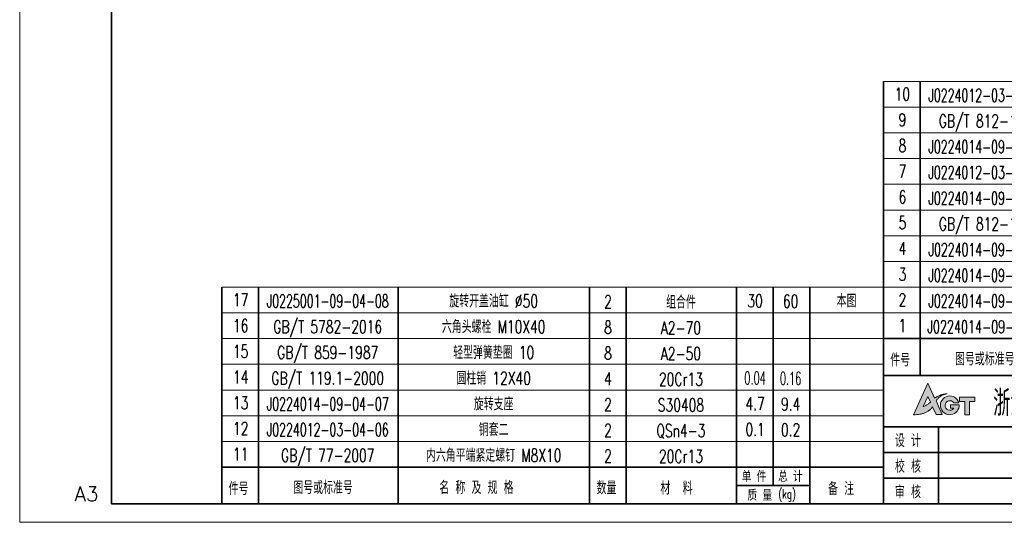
# Model space of a CAD drawing. Header units: millimetres. Extents: x -150 to 2370, y -30 to 1752.
# Tile 1 of 4: x -150 to 1457, y -30 to 791. Entities that reach past the tile are written whole.
import ezdxf
from ezdxf.enums import TextEntityAlignment as Align

# ---------------------------------------------------------------- set-up
doc = ezdxf.new("R2010")
doc.units = ezdxf.units.MM
doc.header["$LTSCALE"] = 1.8
doc.linetypes.add('DASHED', pattern=[19.05, 12.7, -6.35])
doc.layers.get('0').update_dxf_attribs({"lineweight": 35})
doc.layers.add('YGJ不打印图层', color=250, linetype='Continuous', lineweight=35, plot=False)
for name, color, linetype, lineweight in [('YGJ波浪线', 3, 'Continuous', 15), ('YGJ粗实线', 7, 'Continuous', 35), ('YGJ细实线', 3, 'Continuous', 15), ('YGJ细虚线', 2, 'DASHED', 15)]:
    doc.layers.add(name, color=color, linetype=linetype, lineweight=lineweight)
doc.styles.add('HC_GBDIM', font='romans.shx', dxfattribs={"width": 0.667, "bigfont": 'hzdx.shx'})
doc.styles.add('标准', font='romans.shx', dxfattribs={"width": 0.7, "bigfont": 'hzdx.shx'})

# ---------------------------------------------------------------- blocks, each defined once
blk = doc.blocks.new('*U122')
at = {"layer": 'YGJ粗实线'}
for q in [(0, 287), (390, 0)]:
    blk.add_line((0, 0), q, dxfattribs=at)
at = {"layer": 'YGJ细实线'}
for q in [(-25, 292), (-25, 0), (395, -5), (0, -5)]:
    blk.add_line((-25, -5), q, dxfattribs=at)
at = {"layer": 'YGJ细虚线', "style": 'HC_GBDIM'}
blk.add_text('A3', height=4, dxfattribs=at).set_placement((-6.82, 2.72), align=Align.MIDDLE)
blk = doc.blocks.new('图标')
at = {"layer": 'YGJ细实线', "true_color": 0x0194a4}
h = blk.add_hatch(color=134, dxfattribs=at)
h.dxf.hatch_style = 1
edge = h.paths.add_edge_path()
edge.add_line((3171, -778.12), (3171.97, -780.18))
edge.add_line((3171.97, -780.18), (3173.62, -780.18))
edge.add_line((3173.62, -780.18), (3171.94, -776.47))
edge.add_spline(control_points=[(3171.94, -776.47), (3172.04, -776.33), (3172.28, -776.01), (3172.66, -775.54), (3173.17, -775.17), (3173.69, -774.88), (3174.3, -774.67), (3174.74, -774.61), (3174.99, -774.57)], knot_values=[0, 0, 0, 0, 0.506127, 1.21303, 1.808166, 2.393737, 2.961146, 3.730688, 3.730688, 3.730688, 3.730688], degree=3, periodic=0)
edge.add_spline(control_points=[(3174.99, -774.57), (3174.82, -774.57), (3174.47, -774.56), (3173.96, -774.65), (3173.44, -774.78), (3172.96, -774.98), (3172.46, -775.19), (3172.01, -775.44), (3171.7, -775.62), (3171.54, -775.71)], knot_values=[0, 0, 0, 0, 0.51474, 1.050592, 1.532108, 2.126606, 2.609842, 3.144291, 3.68733, 3.68733, 3.68733, 3.68733], degree=3, periodic=0)
edge.add_line((3171.54, -775.71), (3169.66, -771.68))
edge.add_line((3169.66, -771.68), (3165.83, -780.24))
edge.add_spline(control_points=[(3165.83, -780.24), (3166.43, -780.23), (3167.33, -780.21), (3168.46, -779.89), (3169.27, -779.6), (3169.96, -779.12), (3170.58, -778.65), (3170.88, -778.27), (3171, -778.12)], knot_values=[0, 0, 0, 0, 1.794018, 2.686483, 3.50397, 4.356695, 5.212459, 5.80159, 5.80159, 5.80159, 5.80159], degree=3, periodic=0)
edge = h.paths.add_edge_path(flags=16)
edge.add_spline(control_points=[(3170.4, -776.84), (3170.28, -776.94), (3170.07, -777.1), (3169.76, -777.36), (3169.45, -777.56), (3169.12, -777.78), (3168.79, -777.93), (3168.56, -777.98), (3168.46, -778.01)], knot_values=[0, 0, 0, 0, 0.461656, 0.781514, 1.214544, 1.57739, 1.966104, 2.284035, 2.284035, 2.284035, 2.284035], degree=3, periodic=0)
edge.add_line((3168.46, -778.01), (3169.69, -775.27))
edge.add_line((3169.69, -775.27), (3170.4, -776.84))
h = blk.add_hatch(color=134, dxfattribs=at)
h.dxf.hatch_style = 1
h.paths.add_polyline_path([(3178.21, -777.51), (3175.84, -777.51), (3175.84, -778.49), (3176.72, -778.49, -3.223034), (3176.78, -777.02), (3178.12, -777.02, 2.021246), (3175.66, -780.24, 0.434957)])
h = blk.add_hatch(color=134, dxfattribs=at)
h.dxf.hatch_style = 1
h.paths.add_polyline_path([(3178.27, -776.35), (3178.27, -776.62), (3179.71, -776.62), (3179.71, -780.24), (3181.02, -780.24), (3181.02, -776.62), (3182.47, -776.62), (3182.47, -775.51), (3178.27, -775.51)])
at = {"layer": 'YGJ细实线', "color": 134, "true_color": 0x0194a4}
for p, q in [((3165.83, -780.24), (3169.66, -771.68)), ((3171.54, -775.71), (3169.66, -771.68)), ((3168.46, -778.01), (3169.69, -775.27)), ((3170.4, -776.84), (3169.69, -775.27)), ((3173.62, -780.18), (3171.94, -776.47)), ((3178.27, -775.51), (3182.47, -775.51)), ((3178.27, -775.51), (3178.27, -776.35)), ((3178.27, -775.51), (3178.27, -776.62)), ((3178.27, -776.62), (3179.71, -776.62)), ((3179.71, -776.62), (3179.71, -780.24)), ((3181.02, -776.62), (3182.47, -776.62)), ((3181.02, -776.62), (3181.02, -780.24)), ((3182.47, -775.51), (3182.47, -776.62)), ((3171.97, -780.18), (3171, -778.12)), ((3175.84, -778.49), (3175.84, -777.51)), ((3175.84, -777.51), (3178.21, -777.51)), ((3175.84, -778.49), (3176.72, -778.49)), ((3176.78, -777.02), (3178.12, -777.02)), ((3171.97, -780.18), (3173.62, -780.18)), ((3179.71, -780.24), (3181.02, -780.24))]:
    blk.add_line(p, q, dxfattribs=at)
for centre, radius, start, end in [((3175.66, -777.69), 2.55, 15.2946, 4.0279), ((3175.68, -777.72), 1.3, 32.4416, 323.4921)]:
    blk.add_arc(centre, radius, start, end, dxfattribs=at)
for points in [[(3171.54, -775.71), (3172.01, -775.44), (3172.48, -775.19), (3172.92, -774.99), (3173.48, -774.78), (3173.95, -774.66), (3174.48, -774.58), (3174.99, -774.57)], [(3174.99, -774.57), (3174.23, -774.71), (3173.7, -774.9), (3173.18, -775.17), (3172.71, -775.53), (3172.24, -776.07), (3171.94, -776.47)], [(3171, -778.12), (3170.62, -778.57), (3169.96, -779.12), (3169.24, -779.58), (3168.48, -779.88), (3167.62, -780.11), (3165.83, -780.24)], [(3168.46, -778.01), (3168.77, -777.92), (3169.12, -777.77), (3169.43, -777.57), (3169.79, -777.33), (3170.03, -777.13), (3170.4, -776.84)]]:
    blk.add_spline(points, degree=3, dxfattribs=at)
blk = doc.blocks.new('HC_BTL_BLK')
at = {"layer": 'YGJ不打印图层'}
for p, q in [((-140.5, 21), (-140.5, 0)), ((-79.27, 7), (-79.27, 0))]:
    blk.add_line(p, q, dxfattribs=at)
at = {"layer": 'YGJ粗实线'}
for p, q in [((-180, 35), (0, 35)), ((-180, 35), (-180, 0)), ((-60, 35), (-60, 0)), ((0, 0), (0, 35)), ((-180, 21), (-60, 21)), ((-165, 21), (-165, 0)), ((-120, 21), (-120, 0)), ((-60, 21), (0, 21)), ((-50, 7), (-50, 21)), ((-120, 14), (-180, 14)), ((0, 14), (-60, 14)), ((-36, 7), (-36, 14)), ((-18, 7), (-18, 14)), ((-120, 7), (-180, 7)), ((-60, 7), (-120, 7)), ((-103, 7), (-103, 0)), ((0, 7), (-60, 7)), ((-60, 7), (-60, 0)), ((-60, 7), (-60, 0)), ((-50, 0), (-50, 7)), ((-36, 0), (-36, 7)), ((-18, 0), (-18, 7)), ((-180, 0), (0, 0))]:
    blk.add_line(p, q, dxfattribs=at)
at = {"layer": 'YGJ细实线'}
blk.add_blockref('图标', (-3337.63, 804.53), dxfattribs=at)
at = {"layer": 'YGJ粗实线', "style": '标准', "width": 0.7}
for s, height, p in [('设 计', 3.5, (-176.89, 15.48)), ('材 料', 3.5, (-58.86, 15.48)), ('校 核', 3.5, (-176.89, 8.48)), ('比 例', 3.5, (-58.86, 8.48)), ('质 量', 3.5, (-33.44, 8.48)), ('(kg)', 3, (-24.46, 8.9)), ('审 核', 3.5, (-176.89, 1.48)), ('标准化审查', 3.5, (-119.53, 1.48)), ('版 次', 3.5, (-58.86, 1.48)), ('第    张', 3.5, (-33.99, 1.48)), ('共    张', 3.5, (-15.73, 1.48))]:
    blk.add_text(s, height=height, dxfattribs=at).set_placement(p)
at = {"layer": 'YGJ粗实线', "style": '标准'}
for tag, p, width in [('设计', (-163.61, 15.42), 0.7), ('设计日期', (-139.9, 15.53), 0.5), ('校核', (-163.62, 8.27), 0.7), ('校核日期', (-139.91, 8.15), 0.5), ('审核日期', (-139.93, 1.47), 0.5), ('标准化日期', (-78.22, 1.4), 0.5), ('审核', (-163.9, 1.17), 0.7), ('标准化', (-102.02, 1.32), 0.7)]:
    blk.add_attdef(tag, p, '', height=3.5, dxfattribs=dict(at, width=width))
at = {"layer": 'YGJ细虚线', "style": '标准', "width": 0.7}
blk.add_text('浙江亚光科技股份有限公司', height=7, dxfattribs=at).set_placement((-150.17, 23.91))
at = {"layer": 'YGJ细虚线', "style": '标准'}
blk.add_attdef('图样代号', text='', height=7, dxfattribs=at).set_placement((-58.84, 23.93), (-2.02, 23.93), align=Align.FIT)
at = {"layer": 'YGJ细虚线', "color": 2, "style": '标准'}
blk.add_attdef('材料名称', text='', height=3.5, dxfattribs=at).set_placement((-48.51, 15.65), (-1.4, 15.65), align=Align.FIT)
at = {"layer": 'YGJ细虚线', "style": '标准'}
blk.add_attdef('图样名称', text='', height=7, rotation=359.9203, dxfattribs=at).set_placement((-118.11, 10.54), (-62.08, 10.46), align=Align.FIT)
at = {"layer": 'YGJ细虚线', "style": '标准', "width": 0.7}
for tag, p in [('比例', (-42.58, 8.34)), ('版本号', (-42.46, 1.45)), ('页数', (-9.32, 1.39)), ('页码', (-27.44, 1.39))]:
    blk.add_attdef(tag, text='', height=3.5, dxfattribs=at).set_placement(p, align=Align.CENTER)
at = {"layer": 'YGJ细虚线', "color": 2, "style": '标准', "width": 0.7}
blk.add_attdef('重量', text='', height=3.5, dxfattribs=at).set_placement((-9.41, 8.55), align=Align.CENTER)
blk = doc.blocks.new('mx$INVTITLE')
at = {"layer": 'YGJ粗实线'}
for p, q in [((0, 10), (-180, 10)), ((-180, 0), (-180, 10)), ((-170, 0), (-170, 10)), ((-132, 0), (-132, 10)), ((-80, 0), (-80, 10)), ((-70, 0), (-70, 10)), ((-40, 0), (-40, 10)), ((-30, 10), (-30, 5)), ((-20, 0), (-20, 10)), ((0, 0), (0, 10)), ((-20, 5), (-40, 5)), ((-180, 0), (0, 0))]:
    blk.add_line(p, q, dxfattribs=at)
at = {"layer": 'YGJ细虚线', "style": '标准', "width": 0.7}
for s, height, p in [('单 件', 3, (-38.56, 6)), ('总 计', 3, (-28.68, 6)), ('件号', 3.5, (-178.15, 2.41)), ('图号或标准号', 3.5, (-160.55, 2.7)), ('名 称 及 规 格', 3.5, (-120.84, 2.7)), ('数量', 3.5, (-78.06, 2.61)), ('材  料', 3.5, (-60.68, 2.54)), ('备 注', 3.5, (-15.07, 2.41)), ('质 量', 3, (-37.01, 0.89)), ('(kg)', 2.5, (-28.62, 1.48))]:
    blk.add_text(s, height=height, dxfattribs=at).set_placement(p)
blk = doc.blocks.new('mx')
for p, q in [((-170, 0), (-170, 7)), ((-132, 0), (-132, 7)), ((-80, 0), (-80, 7)), ((-70, 0), (-70, 7)), ((-40, 0), (-40, 7)), ((-30, 0), (-30, 7)), ((-20, 0), (-20, 7)), ((0, 0), (0, 7))]:
    blk.add_line(p, q)
at = {"layer": 'YGJ粗实线'}
blk.add_line((-180, 0), (-180, 7), dxfattribs=at)
at = {"layer": 'YGJ细实线'}
for p, q in [((0, 7), (-180, 7)), ((0, 0), (-180, 0))]:
    blk.add_line(p, q, dxfattribs=at)
at = {"layer": 'YGJ细虚线', "style": '标准', "width": 0.7}
for tag, p in [('序号', (-174.87, 1.79)), ('单重', (-34.93, 1.51)), ('总重', (-25.27, 1.42)), ('数量', (-74.95, 1.3))]:
    blk.add_attdef(tag, text='', height=3.5, dxfattribs=at).set_placement(p, align=Align.CENTER)
at = {"layer": 'YGJ细虚线', "style": '标准'}
for tag, p, p2 in [('图号或标准号', (-169.36, 1.46), (-133.02, 1.46)), ('名称及规格型号', (-130.92, 1.46), (-81.17, 1.46)), ('备注', (-19.06, 1.51), (-0.99, 1.51)), ('材料', (-69.2, 1.19), (-41.03, 1.19))]:
    blk.add_attdef(tag, text='', height=3.5, dxfattribs=at).set_placement(p, p2, align=Align.FIT)

msp = doc.modelspace()

# ---------------------------------------------------------------- block references
at = {"layer": 'YGJ波浪线', "ltscale": 6, "xscale": 6, "yscale": 6, "zscale": 6}
msp.add_blockref('*U122', (0, 0), dxfattribs=at)
at = {"layer": 'YGJ波浪线', "xscale": 6, "yscale": 6, "zscale": 6}
for p in [(2340, 210), (1260, 0)]:
    msp.add_blockref('mx$INVTITLE', p, dxfattribs=at)
at = {"layer": 'YGJ波浪线', "ltscale": 6}
ref = msp.add_blockref('HC_BTL_BLK', (2340, 0), dxfattribs=dict(at, xscale=6, yscale=6, zscale=6))
ref.add_attrib('图样名称', '旋转组件', dxfattribs={"layer": 'YGJ细虚线', "height": 42, "rotation": 359.9203, "style": '标准', "width": 0.8}).set_placement((1799.4, 63), align=Align.CENTER)
ref.add_attrib('图样代号', 'J0225001-09-04', dxfattribs={"layer": 'YGJ细虚线', "height": 42, "style": '标准', "width": 0.595959}).set_placement((1987, 143.6), (2327.9, 143.6), align=Align.FIT)
ref.add_attrib('比例', '1:6', dxfattribs={"layer": 'YGJ细虚线', "height": 21, "style": '标准', "width": 0.7}).set_placement((2084.5, 50), align=Align.CENTER)
ref.add_attrib('页码', '1', dxfattribs={"layer": 'YGJ细虚线', "height": 21, "style": '标准', "width": 0.7}).set_placement((2175.3, 8.3), align=Align.CENTER)
ref.add_attrib('页数', '1', dxfattribs={"layer": 'YGJ细虚线', "height": 21, "style": '标准', "width": 0.7}).set_placement((2284.1, 8.3), align=Align.CENTER)
ref.add_attrib('版本号', '1', dxfattribs={"layer": 'YGJ细虚线', "height": 21, "style": '标准', "width": 0.7}).set_placement((2085.3, 8.7), align=Align.CENTER)
ref.add_attrib('材料名称', '组合件', dxfattribs={"layer": 'YGJ细虚线', "color": 2, "height": 21, "style": '标准', "width": 0.8}).set_placement((2190.3, 93.9), align=Align.CENTER)
ref.add_attrib('重量', '90', dxfattribs={"layer": 'YGJ细虚线', "color": 2, "height": 21, "style": '标准', "width": 0.7}).set_placement((2283.5, 51.3), align=Align.CENTER)
at = {"layer": 'YGJ粗实线'}
ref = msp.add_blockref('mx', (2340, 648), dxfattribs=dict(at, xscale=6, yscale=6, zscale=6))
ref.add_attrib('序号', '10', dxfattribs={"layer": 'YGJ细虚线', "height": 21, "style": '标准', "width": 0.7}).set_placement((1290.8, 658.7), align=Align.CENTER)
ref.add_attrib('图号或标准号', 'J0224012-03-04-07', dxfattribs={"layer": 'YGJ细虚线', "height": 21, "style": '标准', "width": 0.624821}).set_placement((1432.8, 656.8), align=Align.CENTER)
ref.add_attrib('名称及规格型号', '铜套一', dxfattribs={"layer": 'YGJ细虚线', "height": 21, "style": '标准', "width": 0.7}).set_placement((1703.7, 656.8), align=Align.CENTER)
ref.add_attrib('数量', '2', dxfattribs={"layer": 'YGJ细虚线', "height": 21, "style": '标准', "width": 0.7}).set_placement((1890.3, 655.8), align=Align.CENTER)
ref.add_attrib('材料', 'QSn4-3', dxfattribs={"layer": 'YGJ细虚线', "height": 21, "style": '标准', "width": 0.7}).set_placement((2009.3, 655.1), align=Align.CENTER)
ref.add_attrib('单重', '0.2', dxfattribs={"layer": 'YGJ细虚线', "height": 21, "style": '标准', "width": 0.7}).set_placement((2130.4, 657.1), align=Align.CENTER)
ref.add_attrib('总重', '0.4', dxfattribs={"layer": 'YGJ细虚线', "height": 21, "style": '标准', "width": 0.7}).set_placement((2188.4, 656.5), align=Align.CENTER)
ref = msp.add_blockref('mx', (2340, 606), dxfattribs=dict(at, xscale=6, yscale=6, zscale=6))
ref.add_attrib('序号', '9', dxfattribs={"layer": 'YGJ细虚线', "height": 21, "style": '标准', "width": 0.7}).set_placement((1290.8, 616.7), align=Align.CENTER)
ref.add_attrib('图号或标准号', 'GB/T 812-1988', dxfattribs={"layer": 'YGJ细虚线', "height": 21, "style": '标准', "width": 0.7}).set_placement((1432.8, 614.8), align=Align.CENTER)
ref.add_attrib('名称及规格型号', '圆螺母 M33X1.5', dxfattribs={"layer": 'YGJ细虚线', "height": 21, "style": '标准', "width": 0.7}).set_placement((1703.7, 614.8), align=Align.CENTER)
ref.add_attrib('数量', '2', dxfattribs={"layer": 'YGJ细虚线', "height": 21, "style": '标准', "width": 0.7}).set_placement((1890.3, 613.8), align=Align.CENTER)
ref.add_attrib('材料', 'S30408', dxfattribs={"layer": 'YGJ细虚线', "height": 21, "style": '标准', "width": 0.7}).set_placement((2009.3, 613.1), align=Align.CENTER)
ref = msp.add_blockref('mx', (2340, 564), dxfattribs=dict(at, xscale=6, yscale=6, zscale=6))
ref.add_attrib('序号', '8', dxfattribs={"layer": 'YGJ细虚线', "height": 21, "style": '标准', "width": 0.7}).set_placement((1290.8, 574.7), align=Align.CENTER)
ref.add_attrib('图号或标准号', 'J0224014-09-04-06', dxfattribs={"layer": 'YGJ细虚线', "height": 21, "style": '标准', "width": 0.624821}).set_placement((1432.8, 572.8), align=Align.CENTER)
ref.add_attrib('名称及规格型号', '螺纹盖 M33X1.5', dxfattribs={"layer": 'YGJ细虚线', "height": 21, "style": '标准', "width": 0.7}).set_placement((1703.7, 572.8), align=Align.CENTER)
ref.add_attrib('数量', '2', dxfattribs={"layer": 'YGJ细虚线', "height": 21, "style": '标准', "width": 0.7}).set_placement((1890.3, 571.8), align=Align.CENTER)
ref.add_attrib('材料', 'S30408', dxfattribs={"layer": 'YGJ细虚线', "height": 21, "style": '标准', "width": 0.7}).set_placement((2009.3, 571.1), align=Align.CENTER)
ref.add_attrib('单重', '0.34', dxfattribs={"layer": 'YGJ细虚线', "height": 21, "style": '标准', "width": 0.559433}).set_placement((2130.4, 573.1), align=Align.CENTER)
ref.add_attrib('总重', '0.68', dxfattribs={"layer": 'YGJ细虚线', "height": 21, "style": '标准', "width": 0.548832}).set_placement((2188.4, 572.5), align=Align.CENTER)
ref = msp.add_blockref('mx', (2340, 522), dxfattribs=dict(at, xscale=6, yscale=6, zscale=6))
ref.add_attrib('序号', '7', dxfattribs={"layer": 'YGJ细虚线', "height": 21, "style": '标准', "width": 0.7}).set_placement((1290.8, 532.7), align=Align.CENTER)
ref.add_attrib('图号或标准号', 'J0224012-03-04-08', dxfattribs={"layer": 'YGJ细虚线', "height": 21, "style": '标准', "width": 0.624821}).set_placement((1432.8, 530.8), align=Align.CENTER)
ref.add_attrib('名称及规格型号', '活接头', dxfattribs={"layer": 'YGJ细虚线', "height": 21, "style": '标准', "width": 0.7}).set_placement((1703.7, 530.8), align=Align.CENTER)
ref.add_attrib('数量', '2', dxfattribs={"layer": 'YGJ细虚线', "height": 21, "style": '标准', "width": 0.7}).set_placement((1890.3, 529.8), align=Align.CENTER)
ref.add_attrib('材料', 'S30408', dxfattribs={"layer": 'YGJ细虚线', "height": 21, "style": '标准', "width": 0.7}).set_placement((2009.3, 529.1), align=Align.CENTER)
ref.add_attrib('单重', '0.55', dxfattribs={"layer": 'YGJ细虚线', "height": 21, "style": '标准', "width": 0.568174}).set_placement((2130.4, 531.1), align=Align.CENTER)
ref.add_attrib('总重', '1.1', dxfattribs={"layer": 'YGJ细虚线', "height": 21, "style": '标准', "width": 0.7}).set_placement((2188.4, 530.5), align=Align.CENTER)
ref = msp.add_blockref('mx', (2340, 480), dxfattribs=dict(at, xscale=6, yscale=6, zscale=6))
ref.add_attrib('序号', '6', dxfattribs={"layer": 'YGJ细虚线', "height": 21, "style": '标准', "width": 0.7}).set_placement((1290.8, 490.7), align=Align.CENTER)
ref.add_attrib('图号或标准号', 'J0224014-09-04-05', dxfattribs={"layer": 'YGJ细虚线', "height": 21, "style": '标准', "width": 0.624821}).set_placement((1432.8, 488.8), align=Align.CENTER)
ref.add_attrib('名称及规格型号', '圆螺母', dxfattribs={"layer": 'YGJ细虚线', "height": 21, "style": '标准', "width": 0.7}).set_placement((1703.7, 488.8), align=Align.CENTER)
ref.add_attrib('数量', '2', dxfattribs={"layer": 'YGJ细虚线', "height": 21, "style": '标准', "width": 0.7}).set_placement((1890.3, 487.8), align=Align.CENTER)
ref.add_attrib('材料', 'S30408', dxfattribs={"layer": 'YGJ细虚线', "height": 21, "style": '标准', "width": 0.7}).set_placement((2009.3, 487.1), align=Align.CENTER)
ref.add_attrib('单重', '0.1', dxfattribs={"layer": 'YGJ细虚线', "height": 21, "style": '标准', "width": 0.7}).set_placement((2130.4, 489.1), align=Align.CENTER)
ref.add_attrib('总重', '0.2', dxfattribs={"layer": 'YGJ细虚线', "height": 21, "style": '标准', "width": 0.7}).set_placement((2188.4, 488.5), align=Align.CENTER)
ref = msp.add_blockref('mx', (2340, 438), dxfattribs=dict(at, xscale=6, yscale=6, zscale=6))
ref.add_attrib('序号', '5', dxfattribs={"layer": 'YGJ细虚线', "height": 21, "style": '标准', "width": 0.7}).set_placement((1290.8, 448.7), align=Align.CENTER)
ref.add_attrib('图号或标准号', 'GB/T 812-1988', dxfattribs={"layer": 'YGJ细虚线', "height": 21, "style": '标准', "width": 0.7}).set_placement((1432.8, 446.8), align=Align.CENTER)
ref.add_attrib('名称及规格型号', '圆螺母 M18X1.5', dxfattribs={"layer": 'YGJ细虚线', "height": 21, "style": '标准', "width": 0.7}).set_placement((1703.7, 446.8), align=Align.CENTER)
ref.add_attrib('数量', '2', dxfattribs={"layer": 'YGJ细虚线', "height": 21, "style": '标准', "width": 0.7}).set_placement((1890.3, 445.8), align=Align.CENTER)
ref.add_attrib('材料', 'S30408', dxfattribs={"layer": 'YGJ细虚线', "height": 21, "style": '标准', "width": 0.7}).set_placement((2009.3, 445.1), align=Align.CENTER)
ref = msp.add_blockref('mx', (2340, 396), dxfattribs=dict(at, xscale=6, yscale=6, zscale=6))
ref.add_attrib('序号', '4', dxfattribs={"layer": 'YGJ细虚线', "height": 21, "style": '标准', "width": 0.7}).set_placement((1290.8, 406.7), align=Align.CENTER)
ref.add_attrib('图号或标准号', 'J0224014-09-04-04', dxfattribs={"layer": 'YGJ细虚线', "height": 21, "style": '标准', "width": 0.623036}).set_placement((1432.8, 404.8), align=Align.CENTER)
ref.add_attrib('名称及规格型号', '螺纹盖 M18X1.5', dxfattribs={"layer": 'YGJ细虚线', "height": 21, "style": '标准', "width": 0.7}).set_placement((1703.7, 404.8), align=Align.CENTER)
ref.add_attrib('数量', '2', dxfattribs={"layer": 'YGJ细虚线', "height": 21, "style": '标准', "width": 0.7}).set_placement((1890.3, 403.8), align=Align.CENTER)
ref.add_attrib('材料', 'S30408', dxfattribs={"layer": 'YGJ细虚线', "height": 21, "style": '标准', "width": 0.7}).set_placement((2009.3, 403.1), align=Align.CENTER)
ref.add_attrib('单重', '0.22', dxfattribs={"layer": 'YGJ细虚线', "height": 21, "style": '标准', "width": 0.568174}).set_placement((2130.4, 405.1), align=Align.CENTER)
ref.add_attrib('总重', '0.44', dxfattribs={"layer": 'YGJ细虚线', "height": 21, "style": '标准', "width": 0.540389}).set_placement((2188.4, 404.5), align=Align.CENTER)
ref = msp.add_blockref('mx', (2340, 354), dxfattribs=dict(at, xscale=6, yscale=6, zscale=6))
ref.add_attrib('序号', '3', dxfattribs={"layer": 'YGJ细虚线', "height": 21, "style": '标准', "width": 0.7}).set_placement((1290.8, 364.7), align=Align.CENTER)
ref.add_attrib('图号或标准号', 'J0224014-09-04-03', dxfattribs={"layer": 'YGJ细虚线', "height": 21, "style": '标准', "width": 0.624821}).set_placement((1432.8, 362.8), align=Align.CENTER)
ref.add_attrib('名称及规格型号', '铰轴', dxfattribs={"layer": 'YGJ细虚线', "height": 21, "style": '标准', "width": 0.7}).set_placement((1703.7, 362.8), align=Align.CENTER)
ref.add_attrib('数量', '2', dxfattribs={"layer": 'YGJ细虚线', "height": 21, "style": '标准', "width": 0.7}).set_placement((1890.3, 361.8), align=Align.CENTER)
ref.add_attrib('材料', '20Cr13', dxfattribs={"layer": 'YGJ细虚线', "height": 21, "style": '标准', "width": 0.7}).set_placement((2009.3, 361.1), align=Align.CENTER)
ref.add_attrib('单重', '0.3', dxfattribs={"layer": 'YGJ细虚线', "height": 21, "style": '标准', "width": 0.7}).set_placement((2130.4, 363.1), align=Align.CENTER)
ref.add_attrib('总重', '0.6', dxfattribs={"layer": 'YGJ细虚线', "height": 21, "style": '标准', "width": 0.7}).set_placement((2188.4, 362.5), align=Align.CENTER)
ref = msp.add_blockref('mx', (1260, 312), dxfattribs=dict(at, xscale=6, yscale=6, zscale=6))
ref.add_attrib('序号', '17', dxfattribs={"layer": 'YGJ细虚线', "height": 21, "style": '标准', "width": 0.7}).set_placement((210.8, 322.7), align=Align.CENTER)
ref.add_attrib('图号或标准号', 'J0225001-09-04-08', dxfattribs={"layer": 'YGJ细虚线', "height": 21, "style": '标准', "width": 0.624821}).set_placement((352.8, 320.8), align=Align.CENTER)
ref.add_attrib('名称及规格型号', '旋转开盖油缸 %%C50', dxfattribs={"layer": 'YGJ细虚线', "height": 21, "style": '标准', "width": 0.7}).set_placement((623.7, 320.8), align=Align.CENTER)
ref.add_attrib('数量', '2', dxfattribs={"layer": 'YGJ细虚线', "height": 21, "style": '标准', "width": 0.7}).set_placement((810.3, 319.8), align=Align.CENTER)
ref.add_attrib('材料', '组合件', dxfattribs={"layer": 'YGJ细虚线', "height": 21, "style": '标准', "width": 0.7}).set_placement((929.3, 319.1), align=Align.CENTER)
ref.add_attrib('单重', '30', dxfattribs={"layer": 'YGJ细虚线', "height": 21, "style": '标准', "width": 0.7}).set_placement((1050.4, 321.1), align=Align.CENTER)
ref.add_attrib('总重', '60', dxfattribs={"layer": 'YGJ细虚线', "height": 21, "style": '标准', "width": 0.7}).set_placement((1108.4, 320.5), align=Align.CENTER)
ref.add_attrib('备注', '本图', dxfattribs={"layer": 'YGJ细虚线', "height": 21, "style": '标准', "width": 0.7}).set_placement((1199.8, 321.1), align=Align.CENTER)
ref = msp.add_blockref('mx', (2340, 312), dxfattribs=dict(at, xscale=6, yscale=6, zscale=6))
ref.add_attrib('序号', '2', dxfattribs={"layer": 'YGJ细虚线', "height": 21, "style": '标准', "width": 0.7}).set_placement((1290.8, 322.7), align=Align.CENTER)
ref.add_attrib('图号或标准号', 'J0224014-09-04-02', dxfattribs={"layer": 'YGJ细虚线', "height": 21, "style": '标准', "width": 0.624821}).set_placement((1432.8, 320.8), align=Align.CENTER)
ref.add_attrib('名称及规格型号', '铜垫', dxfattribs={"layer": 'YGJ细虚线', "height": 21, "style": '标准', "width": 0.7}).set_placement((1703.7, 320.8), align=Align.CENTER)
ref.add_attrib('数量', '2', dxfattribs={"layer": 'YGJ细虚线', "height": 21, "style": '标准', "width": 0.7}).set_placement((1890.3, 319.8), align=Align.CENTER)
ref.add_attrib('材料', 'Cu65', dxfattribs={"layer": 'YGJ细虚线', "height": 21, "style": '标准', "width": 0.7}).set_placement((2009.3, 319.1), align=Align.CENTER)
ref.add_attrib('单重', '0.1', dxfattribs={"layer": 'YGJ细虚线', "height": 21, "style": '标准', "width": 0.7}).set_placement((2130.4, 321.1), align=Align.CENTER)
ref.add_attrib('总重', '0.2', dxfattribs={"layer": 'YGJ细虚线', "height": 21, "style": '标准', "width": 0.7}).set_placement((2188.4, 320.5), align=Align.CENTER)
ref = msp.add_blockref('mx', (1260, 270), dxfattribs=dict(at, xscale=6, yscale=6, zscale=6))
ref.add_attrib('序号', '16', dxfattribs={"layer": 'YGJ细虚线', "height": 21, "style": '标准', "width": 0.7}).set_placement((210.8, 280.7), align=Align.CENTER)
ref.add_attrib('图号或标准号', 'GB/T 5782-2016', dxfattribs={"layer": 'YGJ细虚线', "height": 21, "style": '标准', "width": 0.7}).set_placement((352.8, 278.8), align=Align.CENTER)
ref.add_attrib('名称及规格型号', '六角头螺栓 M10X40', dxfattribs={"layer": 'YGJ细虚线', "height": 21, "style": '标准', "width": 0.7}).set_placement((623.7, 278.8), align=Align.CENTER)
ref.add_attrib('数量', '8', dxfattribs={"layer": 'YGJ细虚线', "height": 21, "style": '标准', "width": 0.7}).set_placement((810.3, 277.8), align=Align.CENTER)
ref.add_attrib('材料', 'A2-70', dxfattribs={"layer": 'YGJ细虚线', "height": 21, "style": '标准', "width": 0.7}).set_placement((929.3, 277.1), align=Align.CENTER)
ref = msp.add_blockref('mx', (2340, 270), dxfattribs=dict(at, xscale=6, yscale=6, zscale=6))
ref.add_attrib('序号', '1', dxfattribs={"layer": 'YGJ细虚线', "height": 21, "style": '标准', "width": 0.7}).set_placement((1290.8, 280.7), align=Align.CENTER)
ref.add_attrib('图号或标准号', 'J0224014-09-04-01', dxfattribs={"layer": 'YGJ细虚线', "height": 21, "style": '标准', "width": 0.635751}).set_placement((1432.8, 278.8), align=Align.CENTER)
ref.add_attrib('名称及规格型号', '支架组件', dxfattribs={"layer": 'YGJ细虚线', "height": 21, "style": '标准', "width": 0.7}).set_placement((1703.7, 278.8), align=Align.CENTER)
ref.add_attrib('数量', '2', dxfattribs={"layer": 'YGJ细虚线', "height": 21, "style": '标准', "width": 0.7}).set_placement((1890.3, 277.8), align=Align.CENTER)
ref.add_attrib('材料', '组焊件', dxfattribs={"layer": 'YGJ细虚线', "height": 21, "style": '标准', "width": 0.7}).set_placement((2009.3, 277.1), align=Align.CENTER)
ref.add_attrib('单重', '3.5', dxfattribs={"layer": 'YGJ细虚线', "height": 21, "style": '标准', "width": 0.7}).set_placement((2130.4, 279.1), align=Align.CENTER)
ref.add_attrib('总重', '7', dxfattribs={"layer": 'YGJ细虚线', "height": 21, "style": '标准', "width": 0.7}).set_placement((2188.4, 278.5), align=Align.CENTER)
ref = msp.add_blockref('mx', (1260, 228), dxfattribs=dict(at, xscale=6, yscale=6, zscale=6))
ref.add_attrib('序号', '15', dxfattribs={"layer": 'YGJ细虚线', "height": 21, "style": '标准', "width": 0.7}).set_placement((210.8, 238.7), align=Align.CENTER)
ref.add_attrib('图号或标准号', 'GB/T 859-1987', dxfattribs={"layer": 'YGJ细虚线', "height": 21, "style": '标准', "width": 0.7}).set_placement((352.8, 236.8), align=Align.CENTER)
ref.add_attrib('名称及规格型号', '轻型弹簧垫圈 10', dxfattribs={"layer": 'YGJ细虚线', "height": 21, "style": '标准', "width": 0.7}).set_placement((623.7, 236.8), align=Align.CENTER)
ref.add_attrib('数量', '8', dxfattribs={"layer": 'YGJ细虚线', "height": 21, "style": '标准', "width": 0.7}).set_placement((810.3, 235.8), align=Align.CENTER)
ref.add_attrib('材料', 'A2-50', dxfattribs={"layer": 'YGJ细虚线', "height": 21, "style": '标准', "width": 0.7}).set_placement((929.3, 235.1), align=Align.CENTER)
ref = msp.add_blockref('mx', (1260, 186), dxfattribs=dict(at, xscale=6, yscale=6, zscale=6))
ref.add_attrib('序号', '14', dxfattribs={"layer": 'YGJ细虚线', "height": 21, "style": '标准', "width": 0.7}).set_placement((210.8, 196.7), align=Align.CENTER)
ref.add_attrib('图号或标准号', 'GB/T 119.1-2000', dxfattribs={"layer": 'YGJ细虚线', "height": 21, "style": '标准', "width": 0.7}).set_placement((352.8, 194.8), align=Align.CENTER)
ref.add_attrib('名称及规格型号', '圆柱销 12X40', dxfattribs={"layer": 'YGJ细虚线', "height": 21, "style": '标准', "width": 0.7}).set_placement((623.7, 194.8), align=Align.CENTER)
ref.add_attrib('数量', '4', dxfattribs={"layer": 'YGJ细虚线', "height": 21, "style": '标准', "width": 0.7}).set_placement((810.3, 193.8), align=Align.CENTER)
ref.add_attrib('材料', '20Cr13', dxfattribs={"layer": 'YGJ细虚线', "height": 21, "style": '标准', "width": 0.7}).set_placement((929.3, 193.1), align=Align.CENTER)
ref.add_attrib('单重', '0.04', dxfattribs={"layer": 'YGJ细虚线', "height": 21, "style": '标准', "width": 0.559433}).set_placement((1050.4, 195.1), align=Align.CENTER)
ref.add_attrib('总重', '0.16', dxfattribs={"layer": 'YGJ细虚线', "height": 21, "style": '标准', "width": 0.548832}).set_placement((1108.4, 194.5), align=Align.CENTER)
ref = msp.add_blockref('mx', (1260, 144), dxfattribs=dict(at, xscale=6, yscale=6, zscale=6))
ref.add_attrib('序号', '13', dxfattribs={"layer": 'YGJ细虚线', "height": 21, "style": '标准', "width": 0.7}).set_placement((210.8, 154.7), align=Align.CENTER)
ref.add_attrib('图号或标准号', 'J0224014-09-04-07', dxfattribs={"layer": 'YGJ细虚线', "height": 21, "style": '标准', "width": 0.624821}).set_placement((352.8, 152.8), align=Align.CENTER)
ref.add_attrib('名称及规格型号', '旋转支座', dxfattribs={"layer": 'YGJ细虚线', "height": 21, "style": '标准', "width": 0.7}).set_placement((623.7, 152.8), align=Align.CENTER)
ref.add_attrib('数量', '2', dxfattribs={"layer": 'YGJ细虚线', "height": 21, "style": '标准', "width": 0.7}).set_placement((810.3, 151.8), align=Align.CENTER)
ref.add_attrib('材料', 'S30408', dxfattribs={"layer": 'YGJ细虚线', "height": 21, "style": '标准', "width": 0.7}).set_placement((929.3, 151.1), align=Align.CENTER)
ref.add_attrib('单重', '4.7', dxfattribs={"layer": 'YGJ细虚线', "height": 21, "style": '标准', "width": 0.7}).set_placement((1050.4, 153.1), align=Align.CENTER)
ref.add_attrib('总重', '9.4', dxfattribs={"layer": 'YGJ细虚线', "height": 21, "style": '标准', "width": 0.7}).set_placement((1108.4, 152.5), align=Align.CENTER)
ref = msp.add_blockref('mx', (1260, 102), dxfattribs=dict(at, xscale=6, yscale=6, zscale=6))
ref.add_attrib('序号', '12', dxfattribs={"layer": 'YGJ细虚线', "height": 21, "style": '标准', "width": 0.7}).set_placement((210.8, 112.7), align=Align.CENTER)
ref.add_attrib('图号或标准号', 'J0224012-03-04-06', dxfattribs={"layer": 'YGJ细虚线', "height": 21, "style": '标准', "width": 0.624821}).set_placement((352.8, 110.8), align=Align.CENTER)
ref.add_attrib('名称及规格型号', '铜套二', dxfattribs={"layer": 'YGJ细虚线', "height": 21, "style": '标准', "width": 0.7}).set_placement((623.7, 110.8), align=Align.CENTER)
ref.add_attrib('数量', '2', dxfattribs={"layer": 'YGJ细虚线', "height": 21, "style": '标准', "width": 0.7}).set_placement((810.3, 109.8), align=Align.CENTER)
ref.add_attrib('材料', 'QSn4-3', dxfattribs={"layer": 'YGJ细虚线', "height": 21, "style": '标准', "width": 0.7}).set_placement((929.3, 109.1), align=Align.CENTER)
ref.add_attrib('单重', '0.1', dxfattribs={"layer": 'YGJ细虚线', "height": 21, "style": '标准', "width": 0.7}).set_placement((1050.4, 111.1), align=Align.CENTER)
ref.add_attrib('总重', '0.2', dxfattribs={"layer": 'YGJ细虚线', "height": 21, "style": '标准', "width": 0.7}).set_placement((1108.4, 110.5), align=Align.CENTER)
ref = msp.add_blockref('mx', (1260, 60), dxfattribs=dict(at, xscale=6, yscale=6, zscale=6))
ref.add_attrib('序号', '11', dxfattribs={"layer": 'YGJ细虚线', "height": 21, "style": '标准', "width": 0.7}).set_placement((210.8, 70.7), align=Align.CENTER)
ref.add_attrib('图号或标准号', 'GB/T 77-2007', dxfattribs={"layer": 'YGJ细虚线', "height": 21, "style": '标准', "width": 0.7}).set_placement((352.8, 68.8), align=Align.CENTER)
ref.add_attrib('名称及规格型号', '内六角平端紧定螺钉 M8X10', dxfattribs={"layer": 'YGJ细虚线', "height": 21, "style": '标准', "width": 0.7}).set_placement((623.7, 68.8), align=Align.CENTER)
ref.add_attrib('数量', '2', dxfattribs={"layer": 'YGJ细虚线', "height": 21, "style": '标准', "width": 0.7}).set_placement((810.3, 67.8), align=Align.CENTER)
ref.add_attrib('材料', '20Cr13', dxfattribs={"layer": 'YGJ细虚线', "height": 21, "style": '标准', "width": 0.7}).set_placement((929.3, 67.1), align=Align.CENTER)

doc.saveas('drawing.dxf')
